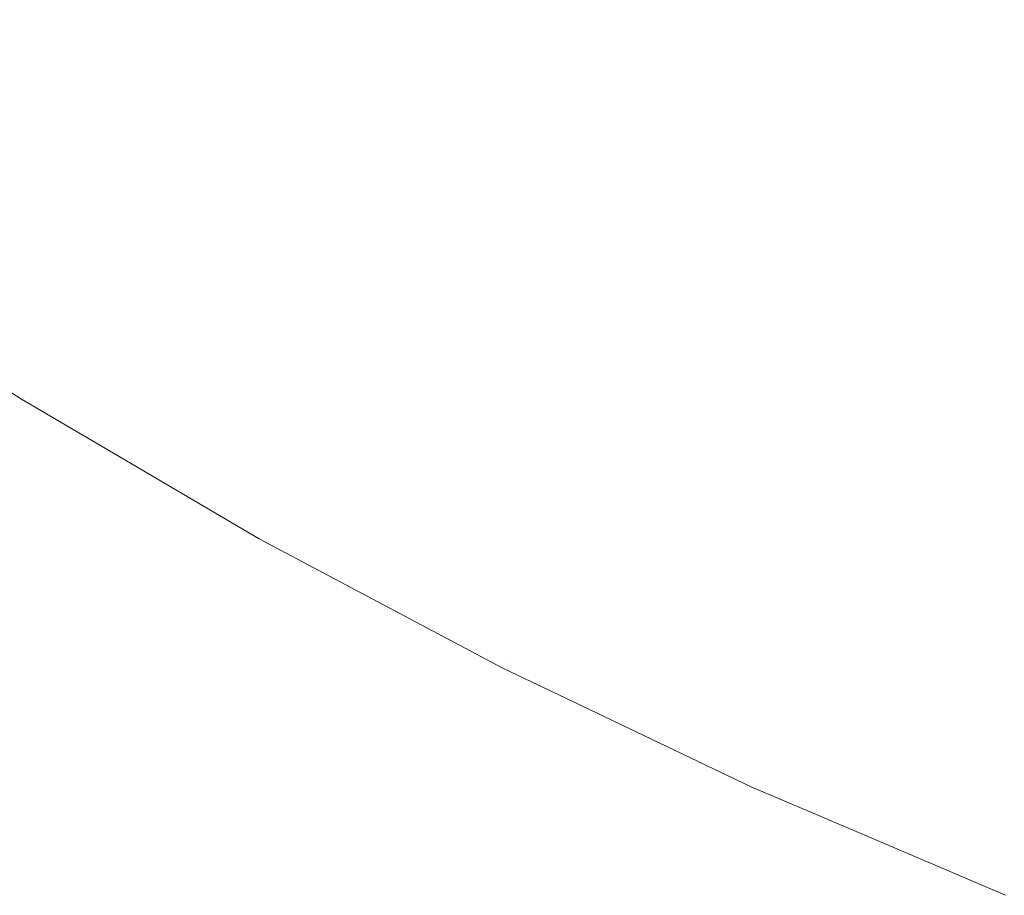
# Model space of a CAD drawing. Header units: centimetres. Extents: x -26 to 27.3, y 37.2 to 39.
# Tile 3 of 256: x -25.9122 to -25.897, y 37.2073 to 37.2208. Entities that reach past the tile are written whole.
import ezdxf

# ---------------------------------------------------------------- set-up
doc = ezdxf.new("R2010")
doc.units = ezdxf.units.CM
doc.header["$LTSCALE"] = 2.54
doc.layers.add('Lucido design-1', color=7, linetype='Continuous')

# ---------------------------------------------------------------- blocks, each defined once
blk = doc.blocks.new('Gruppo-6-1')
at = {"color": 7, "linetype": 'Continuous', "lineweight": 9}
for points, invisible_edges in [([(-25.907909, 37.221871, -349.343202), (-25.911186, 37.223986, -349.343202), (-25.912065, 37.222686, -349.347077), (-25.908731, 37.220535, -349.347077)], 15), ([(-25.907909, 37.221871, -373.309965), (-25.911186, 37.223986, -373.309965), (-25.912065, 37.222686, -373.31384), (-25.908731, 37.220535, -373.31384)], 15), ([(-25.904362, 37.220223, -350.02299), (-25.907713, 37.222189, -350.02299), (-25.906804, 37.223665, -350.026716), (-25.903517, 37.221737, -350.026716)], 15), ([(-25.904362, 37.220223, -373.989753), (-25.907713, 37.222189, -373.989753), (-25.906804, 37.223665, -373.993479), (-25.903517, 37.221737, -373.993479)], 15), ([(-25.9037, 37.221408, -349.339392), (-25.907001, 37.223345, -349.339392), (-25.907909, 37.221871, -349.343202), (-25.904545, 37.219897, -349.343202)], 15), ([(-25.9037, 37.221408, -373.306155), (-25.907001, 37.223345, -373.306155), (-25.907909, 37.221871, -373.309965), (-25.904545, 37.219897, -373.309965)], 15), ([(-25.900151, 37.219949, -350.026716), (-25.903517, 37.221737, -350.026716), (-25.902598, 37.223381, -350.030363), (-25.899303, 37.221631, -350.030363)], 15), ([(-25.900151, 37.219949, -373.993479), (-25.903517, 37.221737, -373.993479), (-25.902598, 37.223381, -373.997126), (-25.899303, 37.221631, -373.997126)], 15), ([(-25.895937, 37.220022, -350.030363), (-25.899303, 37.221631, -350.030363), (-25.898389, 37.223443, -350.033928), (-25.8951, 37.221872, -350.033928)], 15), ([(-25.895937, 37.220022, -373.997126), (-25.899303, 37.221631, -373.997126), (-25.898389, 37.223443, -374.000691), (-25.8951, 37.221872, -374.000691)], 15), ([(-25.899469, 37.221302, -349.335655), (-25.902778, 37.223059, -349.335655), (-25.9037, 37.221408, -349.339392), (-25.90032, 37.219613, -349.339392)], 15), ([(-25.899469, 37.221302, -373.302418), (-25.902778, 37.223059, -373.302418), (-25.9037, 37.221408, -373.306155), (-25.90032, 37.219613, -373.306155)], 15), ([(-25.895245, 37.221553, -349.331997), (-25.898547, 37.223131, -349.331997), (-25.899469, 37.221302, -349.335655), (-25.896088, 37.219687, -349.335655)], 15), ([(-25.895245, 37.221553, -373.29876), (-25.898547, 37.223131, -373.29876), (-25.899469, 37.221302, -373.302418), (-25.896088, 37.219687, -373.302418)], 15), ([(-25.909288, 37.21963, -350.015332), (-25.912659, 37.221806, -350.015332), (-25.911862, 37.222986, -350.019194), (-25.908542, 37.220843, -350.019194)], 15), ([(-25.909288, 37.21963, -373.982095), (-25.912659, 37.221806, -373.982095), (-25.911862, 37.222986, -373.985957), (-25.908542, 37.220843, -373.985957)], 15), ([(-25.908731, 37.220535, -349.347077), (-25.912065, 37.222686, -349.347077), (-25.912851, 37.221522, -349.35101), (-25.909468, 37.219338, -349.35101)], 15), ([(-25.908731, 37.220535, -373.31384), (-25.912065, 37.222686, -373.31384), (-25.912851, 37.221522, -373.317773), (-25.909468, 37.219338, -373.317773)], 15), ([(-25.905133, 37.218843, -350.019194), (-25.908542, 37.220843, -350.019194), (-25.907713, 37.222189, -350.02299), (-25.904362, 37.220223, -350.02299)], 15), ([(-25.905133, 37.218843, -373.985957), (-25.908542, 37.220843, -373.985957), (-25.907713, 37.222189, -373.989753), (-25.904362, 37.220223, -373.989753)], 15), ([(-25.904545, 37.219897, -349.343202), (-25.907909, 37.221871, -349.343202), (-25.908731, 37.220535, -349.347077), (-25.90531, 37.218527, -349.347077)], 15), ([(-25.904545, 37.219897, -373.309965), (-25.907909, 37.221871, -373.309965), (-25.908731, 37.220535, -373.31384), (-25.90531, 37.218527, -373.31384)], 15), ([(-25.909952, 37.218553, -350.011411), (-25.913368, 37.220758, -350.011411), (-25.912659, 37.221806, -350.015332), (-25.909288, 37.21963, -350.015332)], 15), ([(-25.909952, 37.218553, -373.978174), (-25.913368, 37.220758, -373.978174), (-25.912659, 37.221806, -373.982095), (-25.909288, 37.21963, -373.982095)], 15), ([(-25.900932, 37.218401, -350.02299), (-25.904362, 37.220223, -350.02299), (-25.903517, 37.221737, -350.026716), (-25.900151, 37.219949, -350.026716)], 15), ([(-25.900932, 37.218401, -373.989753), (-25.904362, 37.220223, -373.989753), (-25.903517, 37.221737, -373.993479), (-25.900151, 37.219949, -373.993479)], 15), ([(-25.909468, 37.219338, -349.35101), (-25.912851, 37.221522, -349.35101), (-25.913545, 37.220496, -349.354995), (-25.910117, 37.218284, -349.354995)], 15), ([(-25.909468, 37.219338, -373.317773), (-25.912851, 37.221522, -373.317773), (-25.913545, 37.220496, -373.321758), (-25.910117, 37.218284, -373.321758)], 15), ([(-25.896712, 37.218306, -350.026716), (-25.900151, 37.219949, -350.026716), (-25.899303, 37.221631, -350.030363), (-25.895937, 37.220022, -350.030363)], 15), ([(-25.896712, 37.218306, -373.993479), (-25.900151, 37.219949, -373.993479), (-25.899303, 37.221631, -373.997126), (-25.895937, 37.220022, -373.997126)], 15), ([(-25.90032, 37.219613, -349.339392), (-25.9037, 37.221408, -349.339392), (-25.904545, 37.219897, -349.343202), (-25.9011, 37.218067, -349.343202)], 15), ([(-25.90032, 37.219613, -373.306155), (-25.9037, 37.221408, -373.306155), (-25.904545, 37.219897, -373.309965), (-25.9011, 37.218067, -373.309965)], 15), ([(-25.896088, 37.219687, -349.335655), (-25.899469, 37.221302, -349.335655), (-25.90032, 37.219613, -349.339392), (-25.896867, 37.217963, -349.339392)], 15), ([(-25.896088, 37.219687, -373.302418), (-25.899469, 37.221302, -373.302418), (-25.90032, 37.219613, -373.306155), (-25.896867, 37.217963, -373.306155)], 15), ([(-25.91053, 37.217613, -350.007438), (-25.913986, 37.219843, -350.007438), (-25.913368, 37.220758, -350.011411), (-25.909952, 37.218553, -350.011411)], 15), ([(-25.91053, 37.217613, -373.974201), (-25.913986, 37.219843, -373.974201), (-25.913368, 37.220758, -373.978174), (-25.909952, 37.218553, -373.978174)], 15), ([(-25.905828, 37.2176, -350.015332), (-25.909288, 37.21963, -350.015332), (-25.908542, 37.220843, -350.019194), (-25.905133, 37.218843, -350.019194)], 15), ([(-25.905828, 37.2176, -373.982095), (-25.909288, 37.21963, -373.982095), (-25.908542, 37.220843, -373.985957), (-25.905133, 37.218843, -373.985957)], 15), ([(-25.910117, 37.218284, -349.354995), (-25.913545, 37.220496, -349.354995), (-25.914144, 37.21961, -349.359025), (-25.910678, 37.217373, -349.359025)], 15), ([(-25.910117, 37.218284, -373.321758), (-25.913545, 37.220496, -373.321758), (-25.914144, 37.21961, -373.325788), (-25.910678, 37.217373, -373.325788)], 15), ([(-25.90531, 37.218527, -349.347077), (-25.908731, 37.220535, -349.347077), (-25.909468, 37.219338, -349.35101), (-25.905995, 37.2173, -349.35101)], 15), ([(-25.90531, 37.218527, -373.31384), (-25.908731, 37.220535, -373.31384), (-25.909468, 37.219338, -373.317773), (-25.905995, 37.2173, -373.317773)], 15), ([(-25.901643, 37.216989, -350.019194), (-25.905133, 37.218843, -350.019194), (-25.904362, 37.220223, -350.02299), (-25.900932, 37.218401, -350.02299)], 15), ([(-25.901643, 37.216989, -373.985957), (-25.905133, 37.218843, -373.985957), (-25.904362, 37.220223, -373.989753), (-25.900932, 37.218401, -373.989753)], 15), ([(-25.911023, 37.216813, -350.00342), (-25.914512, 37.219065, -350.00342), (-25.913986, 37.219843, -350.007438), (-25.91053, 37.217613, -350.007438)], 15), ([(-25.911023, 37.216813, -373.970183), (-25.914512, 37.219065, -373.970183), (-25.913986, 37.219843, -373.974201), (-25.91053, 37.217613, -373.974201)], 15), ([(-25.9011, 37.218067, -349.343202), (-25.904545, 37.219897, -349.343202), (-25.90531, 37.218527, -349.347077), (-25.901806, 37.216666, -349.347077)], 15), ([(-25.9011, 37.218067, -373.309965), (-25.904545, 37.219897, -373.309965), (-25.90531, 37.218527, -373.31384), (-25.901806, 37.216666, -373.31384)], 15), ([(-25.897427, 37.216726, -350.02299), (-25.900932, 37.218401, -350.02299), (-25.900151, 37.219949, -350.026716), (-25.896712, 37.218306, -350.026716)], 15), ([(-25.897427, 37.216726, -373.989753), (-25.900932, 37.218401, -373.989753), (-25.900151, 37.219949, -373.993479), (-25.896712, 37.218306, -373.993479)], 15), ([(-25.910678, 37.217373, -349.359025), (-25.914144, 37.21961, -349.359025), (-25.914648, 37.218864, -349.363092), (-25.91115, 37.216606, -349.363092)], 15), ([(-25.910678, 37.217373, -373.325788), (-25.914144, 37.21961, -373.325788), (-25.914648, 37.218864, -373.329855), (-25.91115, 37.216606, -373.329855)], 15), ([(-25.906445, 37.216495, -350.011411), (-25.909952, 37.218553, -350.011411), (-25.909288, 37.21963, -350.015332), (-25.905828, 37.2176, -350.015332)], 15), ([(-25.906445, 37.216495, -373.978174), (-25.909952, 37.218553, -373.978174), (-25.909288, 37.21963, -373.982095), (-25.905828, 37.2176, -373.982095)], 15), ([(-25.896867, 37.217963, -349.339392), (-25.90032, 37.219613, -349.339392), (-25.9011, 37.218067, -349.343202), (-25.89758, 37.216385, -349.343202)], 15), ([(-25.896867, 37.217963, -373.306155), (-25.90032, 37.219613, -373.306155), (-25.9011, 37.218067, -373.309965), (-25.89758, 37.216385, -373.309965)], 15), ([(-25.905995, 37.2173, -349.35101), (-25.909468, 37.219338, -349.35101), (-25.910117, 37.218284, -349.354995), (-25.906599, 37.21622, -349.354995)], 15), ([(-25.905995, 37.2173, -373.317773), (-25.909468, 37.219338, -373.317773), (-25.910117, 37.218284, -373.321758), (-25.906599, 37.21622, -373.321758)], 15), ([(-25.911429, 37.216154, -349.999363), (-25.914945, 37.218424, -349.999363), (-25.914512, 37.219065, -350.00342), (-25.911023, 37.216813, -350.00342)], 15), ([(-25.911429, 37.216154, -373.966126), (-25.914945, 37.218424, -373.966126), (-25.914512, 37.219065, -373.970183), (-25.911023, 37.216813, -373.970183)], 15), ([(-25.91115, 37.216606, -349.363092), (-25.914648, 37.218864, -349.363092), (-25.915056, 37.218259, -349.367189), (-25.911533, 37.215985, -349.367189)], 15), ([(-25.91115, 37.216606, -373.329855), (-25.914648, 37.218864, -373.329855), (-25.915056, 37.218259, -373.333952), (-25.911533, 37.215985, -373.333952)], 15), ([(-25.902284, 37.215718, -350.015332), (-25.905828, 37.2176, -350.015332), (-25.905133, 37.218843, -350.019194), (-25.901643, 37.216989, -350.019194)], 15), ([(-25.902284, 37.215718, -373.982095), (-25.905828, 37.2176, -373.982095), (-25.905133, 37.218843, -373.985957), (-25.901643, 37.216989, -373.985957)], 15), ([(-25.906983, 37.215532, -350.007438), (-25.91053, 37.217613, -350.007438), (-25.909952, 37.218553, -350.011411), (-25.906445, 37.216495, -350.011411)], 15), ([(-25.906983, 37.215532, -373.974201), (-25.91053, 37.217613, -373.974201), (-25.909952, 37.218553, -373.978174), (-25.906445, 37.216495, -373.978174)], 15), ([(-25.901806, 37.216666, -349.347077), (-25.90531, 37.218527, -349.347077), (-25.905995, 37.2173, -349.35101), (-25.902439, 37.215412, -349.35101)], 15), ([(-25.901806, 37.216666, -373.31384), (-25.90531, 37.218527, -373.31384), (-25.905995, 37.2173, -373.317773), (-25.902439, 37.215412, -373.317773)], 15), ([(-25.911746, 37.215638, -349.995273), (-25.915284, 37.217922, -349.995273), (-25.914945, 37.218424, -349.999363), (-25.911429, 37.216154, -349.999363)], 15), ([(-25.911746, 37.215638, -373.962036), (-25.915284, 37.217922, -373.962036), (-25.914945, 37.218424, -373.966126), (-25.911429, 37.216154, -373.966126)], 15), ([(-25.898078, 37.215286, -350.019194), (-25.901643, 37.216989, -350.019194), (-25.900932, 37.218401, -350.02299), (-25.897427, 37.216726, -350.02299)], 15), ([(-25.898078, 37.215286, -373.985957), (-25.901643, 37.216989, -373.985957), (-25.900932, 37.218401, -373.989753), (-25.897427, 37.216726, -373.989753)], 15), ([(-25.911533, 37.215985, -349.367189), (-25.915056, 37.218259, -349.367189), (-25.915369, 37.217797, -349.37131), (-25.911825, 37.21551, -349.37131)], 15), ([(-25.911533, 37.215985, -373.333952), (-25.915056, 37.218259, -373.333952), (-25.915369, 37.217797, -373.338073), (-25.911825, 37.21551, -373.338073)], 15), ([(-25.906599, 37.21622, -349.354995), (-25.910117, 37.218284, -349.354995), (-25.910678, 37.217373, -349.359025), (-25.907121, 37.215286, -349.359025)], 15), ([(-25.906599, 37.21622, -373.321758), (-25.910117, 37.218284, -373.321758), (-25.910678, 37.217373, -373.325788), (-25.907121, 37.215286, -373.325788)], 15), ([(-25.893854, 37.215201, -350.02299), (-25.897427, 37.216726, -350.02299), (-25.896712, 37.218306, -350.026716), (-25.893207, 37.21681, -350.026716)], 15), ([(-25.893854, 37.215201, -373.989753), (-25.897427, 37.216726, -373.989753), (-25.896712, 37.218306, -373.993479), (-25.893207, 37.21681, -373.993479)], 15), ([(-25.89758, 37.216385, -349.343202), (-25.9011, 37.218067, -349.343202), (-25.901806, 37.216666, -349.347077), (-25.898227, 37.214956, -349.347077)], 15), ([(-25.89758, 37.216385, -373.309965), (-25.9011, 37.218067, -373.309965), (-25.901806, 37.216666, -373.31384), (-25.898227, 37.214956, -373.31384)], 15), ([(-25.911975, 37.215267, -349.991159), (-25.915529, 37.21756, -349.991159), (-25.915284, 37.217922, -349.995273), (-25.911746, 37.215638, -349.995273)], 15), ([(-25.911975, 37.215267, -373.957922), (-25.915529, 37.21756, -373.957922), (-25.915284, 37.217922, -373.962036), (-25.911746, 37.215638, -373.962036)], 15), ([(-25.893347, 37.216461, -349.339392), (-25.896867, 37.217963, -349.339392), (-25.89758, 37.216385, -349.343202), (-25.893993, 37.214855, -349.343202)], 15), ([(-25.893347, 37.216461, -373.306155), (-25.896867, 37.217963, -373.306155), (-25.89758, 37.216385, -373.309965), (-25.893993, 37.214855, -373.309965)], 15), ([(-25.911825, 37.21551, -349.37131), (-25.915369, 37.217797, -349.37131), (-25.915585, 37.217477, -349.375446), (-25.912028, 37.215181, -349.375446)], 15), ([(-25.911825, 37.21551, -373.338073), (-25.915369, 37.217797, -373.338073), (-25.915585, 37.217477, -373.342209), (-25.912028, 37.215181, -373.342209)], 15), ([(-25.907441, 37.214711, -350.00342), (-25.911023, 37.216813, -350.00342), (-25.91053, 37.217613, -350.007438), (-25.906983, 37.215532, -350.007438)], 15), ([(-25.907441, 37.214711, -373.970183), (-25.911023, 37.216813, -373.970183), (-25.91053, 37.217613, -373.974201), (-25.906983, 37.215532, -373.974201)], 15), ([(-25.902854, 37.214588, -350.011411), (-25.906445, 37.216495, -350.011411), (-25.905828, 37.2176, -350.015332), (-25.902284, 37.215718, -350.015332)], 15), ([(-25.902854, 37.214588, -373.978174), (-25.906445, 37.216495, -373.978174), (-25.905828, 37.2176, -373.982095), (-25.902284, 37.215718, -373.982095)], 15), ([(-25.912028, 37.215181, -349.375446), (-25.915585, 37.217477, -349.375446), (-25.915705, 37.2173, -349.379592), (-25.91214, 37.214999, -349.379592)], 15), ([(-25.912028, 37.215181, -373.342209), (-25.915585, 37.217477, -373.342209), (-25.915705, 37.2173, -373.346355), (-25.91214, 37.214999, -373.346355)], 15), ([(-25.912115, 37.21504, -349.987027), (-25.915678, 37.21734, -349.987027), (-25.915529, 37.21756, -349.991159), (-25.911975, 37.215267, -349.991159)], 15), ([(-25.912115, 37.21504, -373.95379), (-25.915678, 37.21734, -373.95379), (-25.915529, 37.21756, -373.957922), (-25.911975, 37.215267, -373.957922)], 15), ([(-25.914458, 37.21644, -349.382667), (-25.912164, 37.214959, -349.382667), (-25.91214, 37.214999, -349.379592), (-25.915705, 37.2173, -349.379592)], 14), ([(-25.914458, 37.21644, -373.34943), (-25.912164, 37.214959, -373.34943), (-25.91214, 37.214999, -373.346355), (-25.915705, 37.2173, -373.346355)], 14), ([(-25.915678, 37.21734, -349.987027), (-25.912115, 37.21504, -349.987027), (-25.912164, 37.214959, -349.982667), (-25.914458, 37.21644, -349.982667)], 11), ([(-25.915678, 37.21734, -373.95379), (-25.912115, 37.21504, -373.95379), (-25.912164, 37.214959, -373.94943), (-25.914458, 37.21644, -373.94943)], 11), ([(-25.907121, 37.215286, -349.359025), (-25.910678, 37.217373, -349.359025), (-25.91115, 37.216606, -349.363092), (-25.90756, 37.2145, -349.363092)], 15), ([(-25.907121, 37.215286, -373.325788), (-25.910678, 37.217373, -373.325788), (-25.91115, 37.216606, -373.329855), (-25.90756, 37.2145, -373.329855)], 15), ([(-25.902439, 37.215412, -349.35101), (-25.905995, 37.2173, -349.35101), (-25.906599, 37.21622, -349.354995), (-25.902996, 37.214306, -349.354995)], 15), ([(-25.902439, 37.215412, -373.317773), (-25.905995, 37.2173, -373.317773), (-25.906599, 37.21622, -373.321758), (-25.902996, 37.214306, -373.321758)], 15), ([(-25.898664, 37.213988, -350.015332), (-25.902284, 37.215718, -350.015332), (-25.901643, 37.216989, -350.019194), (-25.898078, 37.215286, -350.019194)], 15), ([(-25.898664, 37.213988, -373.982095), (-25.902284, 37.215718, -373.982095), (-25.901643, 37.216989, -373.985957), (-25.898078, 37.215286, -373.985957)], 15), ([(-25.907819, 37.214036, -349.999363), (-25.911429, 37.216154, -349.999363), (-25.911023, 37.216813, -350.00342), (-25.907441, 37.214711, -350.00342)], 15), ([(-25.907819, 37.214036, -373.966126), (-25.911429, 37.216154, -373.966126), (-25.911023, 37.216813, -373.970183), (-25.907441, 37.214711, -373.970183)], 15), ([(-25.898227, 37.214956, -349.347077), (-25.901806, 37.216666, -349.347077), (-25.902439, 37.215412, -349.35101), (-25.898805, 37.213676, -349.35101)], 15), ([(-25.898227, 37.214956, -373.31384), (-25.901806, 37.216666, -373.31384), (-25.902439, 37.215412, -373.317773), (-25.898805, 37.213676, -373.317773)], 15), ([(-25.894443, 37.213735, -350.019194), (-25.898078, 37.215286, -350.019194), (-25.897427, 37.216726, -350.02299), (-25.893854, 37.215201, -350.02299)], 15), ([(-25.894443, 37.213735, -373.985957), (-25.898078, 37.215286, -373.985957), (-25.897427, 37.216726, -373.989753), (-25.893854, 37.215201, -373.989753)], 15), ([(-25.90756, 37.2145, -349.363092), (-25.91115, 37.216606, -349.363092), (-25.911533, 37.215985, -349.367189), (-25.907916, 37.213863, -349.367189)], 15), ([(-25.90756, 37.2145, -373.329855), (-25.91115, 37.216606, -373.329855), (-25.911533, 37.215985, -373.333952), (-25.907916, 37.213863, -373.333952)], 15), ([(-25.912164, 37.214959, -349.382667), (-25.914458, 37.21644, -349.382667), (-25.914458, 37.21644, -349.982667), (-25.912164, 37.214959, -349.982667)], 10), ([(-25.912164, 37.214959, -373.34943), (-25.914458, 37.21644, -373.34943), (-25.914458, 37.21644, -373.94943), (-25.912164, 37.214959, -373.94943)], 10), ([(-25.903351, 37.213602, -350.007438), (-25.906983, 37.215532, -350.007438), (-25.906445, 37.216495, -350.011411), (-25.902854, 37.214588, -350.011411)], 15), ([(-25.903351, 37.213602, -373.974201), (-25.906983, 37.215532, -373.974201), (-25.906445, 37.216495, -373.978174), (-25.902854, 37.214588, -373.978174)], 15), ([(-25.893993, 37.214855, -349.343202), (-25.89758, 37.216385, -349.343202), (-25.898227, 37.214956, -349.347077), (-25.894578, 37.213399, -349.347077)], 15), ([(-25.893993, 37.214855, -373.309965), (-25.89758, 37.216385, -373.309965), (-25.898227, 37.214956, -373.31384), (-25.894578, 37.213399, -373.31384)], 15), ([(-25.902996, 37.214306, -349.354995), (-25.906599, 37.21622, -349.354995), (-25.907121, 37.215286, -349.359025), (-25.903478, 37.213351, -349.359025)], 15), ([(-25.902996, 37.214306, -373.321758), (-25.906599, 37.21622, -373.321758), (-25.907121, 37.215286, -373.325788), (-25.903478, 37.213351, -373.325788)], 15), ([(-25.908114, 37.213507, -349.995273), (-25.911746, 37.215638, -349.995273), (-25.911429, 37.216154, -349.999363), (-25.907819, 37.214036, -349.999363)], 15), ([(-25.908114, 37.213507, -373.962036), (-25.911746, 37.215638, -373.962036), (-25.911429, 37.216154, -373.966126), (-25.907819, 37.214036, -373.966126)], 15), ([(-25.907916, 37.213863, -349.367189), (-25.911533, 37.215985, -349.367189), (-25.911825, 37.21551, -349.37131), (-25.908188, 37.213375, -349.37131)], 15), ([(-25.907916, 37.213863, -373.333952), (-25.911533, 37.215985, -373.333952), (-25.911825, 37.21551, -373.338073), (-25.908188, 37.213375, -373.338073)], 15), ([(-25.908327, 37.213126, -349.991159), (-25.911975, 37.215267, -349.991159), (-25.911746, 37.215638, -349.995273), (-25.908114, 37.213507, -349.995273)], 15), ([(-25.908327, 37.213126, -373.957922), (-25.911975, 37.215267, -373.957922), (-25.911746, 37.215638, -373.962036), (-25.908114, 37.213507, -373.962036)], 15), ([(-25.899185, 37.212835, -350.011411), (-25.902854, 37.214588, -350.011411), (-25.902284, 37.215718, -350.015332), (-25.898664, 37.213988, -350.015332)], 15), ([(-25.899185, 37.212835, -373.978174), (-25.902854, 37.214588, -373.978174), (-25.902284, 37.215718, -373.982095), (-25.898664, 37.213988, -373.982095)], 15), ([(-25.908188, 37.213375, -349.37131), (-25.911825, 37.21551, -349.37131), (-25.912028, 37.215181, -349.375446), (-25.908376, 37.213038, -349.375446)], 15), ([(-25.908188, 37.213375, -373.338073), (-25.911825, 37.21551, -373.338073), (-25.912028, 37.215181, -373.342209), (-25.908376, 37.213038, -373.342209)], 15), ([(-25.903774, 37.212763, -350.00342), (-25.907441, 37.214711, -350.00342), (-25.906983, 37.215532, -350.007438), (-25.903351, 37.213602, -350.007438)], 15), ([(-25.903774, 37.212763, -373.970183), (-25.907441, 37.214711, -373.970183), (-25.906983, 37.215532, -373.974201), (-25.903351, 37.213602, -373.974201)], 15), ([(-25.898805, 37.213676, -349.35101), (-25.902439, 37.215412, -349.35101), (-25.902996, 37.214306, -349.354995), (-25.899315, 37.212547, -349.354995)], 15), ([(-25.898805, 37.213676, -373.317773), (-25.902439, 37.215412, -373.317773), (-25.902996, 37.214306, -373.321758), (-25.899315, 37.212547, -373.321758)], 15), ([(-25.908376, 37.213038, -349.375446), (-25.912028, 37.215181, -349.375446), (-25.91214, 37.214999, -349.379592), (-25.90848, 37.212852, -349.379592)], 15), ([(-25.908376, 37.213038, -373.342209), (-25.912028, 37.215181, -373.342209), (-25.91214, 37.214999, -373.346355), (-25.90848, 37.212852, -373.346355)], 15), ([(-25.908457, 37.212894, -349.987027), (-25.912115, 37.21504, -349.987027), (-25.911975, 37.215267, -349.991159), (-25.908327, 37.213126, -349.991159)], 15), ([(-25.908457, 37.212894, -373.95379), (-25.912115, 37.21504, -373.95379), (-25.911975, 37.215267, -373.957922), (-25.908327, 37.213126, -373.957922)], 15), ([(-25.903478, 37.213351, -349.359025), (-25.907121, 37.215286, -349.359025), (-25.90756, 37.2145, -349.363092), (-25.903883, 37.212547, -349.363092)], 15), ([(-25.903478, 37.213351, -373.325788), (-25.907121, 37.215286, -373.325788), (-25.90756, 37.2145, -373.329855), (-25.903883, 37.212547, -373.329855)], 15), ([(-25.894974, 37.212413, -350.015332), (-25.898664, 37.213988, -350.015332), (-25.898078, 37.215286, -350.019194), (-25.894443, 37.213735, -350.019194)], 15), ([(-25.894974, 37.212413, -373.982095), (-25.898664, 37.213988, -373.982095), (-25.898078, 37.215286, -373.985957), (-25.894443, 37.213735, -373.985957)], 15), ([(-25.910985, 37.214267, -349.982667), (-25.912164, 37.214959, -349.982667), (-25.912115, 37.21504, -349.987027)], 10), ([(-25.910985, 37.214267, -373.94943), (-25.912164, 37.214959, -373.94943), (-25.912115, 37.21504, -373.95379)], 10), ([(-25.91214, 37.214999, -349.379592), (-25.912164, 37.214959, -349.382667), (-25.910985, 37.214267, -349.382667)], 9), ([(-25.91214, 37.214999, -373.346355), (-25.912164, 37.214959, -373.34943), (-25.910985, 37.214267, -373.34943)], 9), ([(-25.910985, 37.214267, -349.382667), (-25.908503, 37.212811, -349.382667), (-25.90848, 37.212852, -349.379592), (-25.91214, 37.214999, -349.379592)], 14), ([(-25.910985, 37.214267, -373.34943), (-25.908503, 37.212811, -373.34943), (-25.90848, 37.212852, -373.346355), (-25.91214, 37.214999, -373.346355)], 14), ([(-25.912115, 37.21504, -349.987027), (-25.908457, 37.212894, -349.987027), (-25.908503, 37.212811, -349.982667), (-25.910985, 37.214267, -349.982667)], 11), ([(-25.912115, 37.21504, -373.95379), (-25.908457, 37.212894, -373.95379), (-25.908503, 37.212811, -373.94943), (-25.910985, 37.214267, -373.94943)], 11), ([(-25.912164, 37.214959, -349.982667), (-25.910985, 37.214267, -349.982667), (-25.910985, 37.214267, -349.382667), (-25.912164, 37.214959, -349.382667)], 10), ([(-25.912164, 37.214959, -373.94943), (-25.910985, 37.214267, -373.94943), (-25.910985, 37.214267, -373.34943), (-25.912164, 37.214959, -373.34943)], 10), ([(-25.894578, 37.213399, -349.347077), (-25.898227, 37.214956, -349.347077), (-25.898805, 37.213676, -349.35101), (-25.895102, 37.212095, -349.35101)], 15), ([(-25.894578, 37.213399, -373.31384), (-25.898227, 37.214956, -373.31384), (-25.898805, 37.213676, -373.317773), (-25.895102, 37.212095, -373.317773)], 15), ([(-25.904122, 37.212073, -349.999363), (-25.907819, 37.214036, -349.999363), (-25.907441, 37.214711, -350.00342), (-25.903774, 37.212763, -350.00342)], 15), ([(-25.904122, 37.212073, -373.966126), (-25.907819, 37.214036, -373.966126), (-25.907441, 37.214711, -373.970183), (-25.903774, 37.212763, -373.970183)], 15), ([(-25.89964, 37.211829, -350.007438), (-25.903351, 37.213602, -350.007438), (-25.902854, 37.214588, -350.011411), (-25.899185, 37.212835, -350.011411)], 15), ([(-25.89964, 37.211829, -373.974201), (-25.903351, 37.213602, -373.974201), (-25.902854, 37.214588, -373.978174), (-25.899185, 37.212835, -373.978174)], 15), ([(-25.903883, 37.212547, -349.363092), (-25.90756, 37.2145, -349.363092), (-25.907916, 37.213863, -349.367189), (-25.904212, 37.211895, -349.367189)], 15), ([(-25.903883, 37.212547, -373.329855), (-25.90756, 37.2145, -373.329855), (-25.907916, 37.213863, -373.333952), (-25.904212, 37.211895, -373.333952)], 15), ([(-25.908503, 37.212811, -349.382667), (-25.910985, 37.214267, -349.382667), (-25.910985, 37.214267, -349.982667), (-25.908503, 37.212811, -349.982667)], 10), ([(-25.908503, 37.212811, -373.34943), (-25.910985, 37.214267, -373.34943), (-25.910985, 37.214267, -373.94943), (-25.908503, 37.212811, -373.94943)], 10), ([(-25.899315, 37.212547, -349.354995), (-25.902996, 37.214306, -349.354995), (-25.903478, 37.213351, -349.359025), (-25.899756, 37.211572, -349.359025)], 15), ([(-25.899315, 37.212547, -373.321758), (-25.902996, 37.214306, -373.321758), (-25.903478, 37.213351, -373.325788), (-25.899756, 37.211572, -373.325788)], 15), ([(-25.904395, 37.211532, -349.995273), (-25.908114, 37.213507, -349.995273), (-25.907819, 37.214036, -349.999363), (-25.904122, 37.212073, -349.999363)], 15), ([(-25.904395, 37.211532, -373.962036), (-25.908114, 37.213507, -373.962036), (-25.907819, 37.214036, -373.966126), (-25.904122, 37.212073, -373.966126)], 15), ([(-25.895446, 37.211239, -350.011411), (-25.899185, 37.212835, -350.011411), (-25.898664, 37.213988, -350.015332), (-25.894974, 37.212413, -350.015332)], 15), ([(-25.895446, 37.211239, -373.978174), (-25.899185, 37.212835, -373.978174), (-25.898664, 37.213988, -373.982095), (-25.894974, 37.212413, -373.982095)], 15), ([(-25.904212, 37.211895, -349.367189), (-25.907916, 37.213863, -349.367189), (-25.908188, 37.213375, -349.37131), (-25.904463, 37.211397, -349.37131)], 15), ([(-25.904212, 37.211895, -373.333952), (-25.907916, 37.213863, -373.333952), (-25.908188, 37.213375, -373.338073), (-25.904463, 37.211397, -373.338073)], 15), ([(-25.895102, 37.212095, -349.35101), (-25.898805, 37.213676, -349.35101), (-25.899315, 37.212547, -349.354995), (-25.895563, 37.210946, -349.354995)], 15), ([(-25.895102, 37.212095, -373.317773), (-25.898805, 37.213676, -373.317773), (-25.899315, 37.212547, -373.321758), (-25.895563, 37.210946, -373.321758)], 15), ([(-25.904591, 37.211142, -349.991159), (-25.908327, 37.213126, -349.991159), (-25.908114, 37.213507, -349.995273), (-25.904395, 37.211532, -349.995273)], 15), ([(-25.904591, 37.211142, -373.957922), (-25.908327, 37.213126, -373.957922), (-25.908114, 37.213507, -373.962036), (-25.904395, 37.211532, -373.962036)], 15), ([(-25.900027, 37.210973, -350.00342), (-25.903774, 37.212763, -350.00342), (-25.903351, 37.213602, -350.007438), (-25.89964, 37.211829, -350.007438)], 15), ([(-25.900027, 37.210973, -373.970183), (-25.903774, 37.212763, -373.970183), (-25.903351, 37.213602, -373.974201), (-25.89964, 37.211829, -373.974201)], 15), ([(-25.904463, 37.211397, -349.37131), (-25.908188, 37.213375, -349.37131), (-25.908376, 37.213038, -349.375446), (-25.904637, 37.211052, -349.375446)], 15), ([(-25.904463, 37.211397, -373.338073), (-25.908188, 37.213375, -373.338073), (-25.908376, 37.213038, -373.342209), (-25.904637, 37.211052, -373.342209)], 15), ([(-25.899756, 37.211572, -349.359025), (-25.903478, 37.213351, -349.359025), (-25.903883, 37.212547, -349.363092), (-25.900127, 37.210752, -349.363092)], 15), ([(-25.899756, 37.211572, -373.325788), (-25.903478, 37.213351, -373.325788), (-25.903883, 37.212547, -373.329855), (-25.900127, 37.210752, -373.329855)], 15), ([(-25.904637, 37.211052, -349.375446), (-25.908376, 37.213038, -349.375446), (-25.90848, 37.212852, -349.379592), (-25.904733, 37.210862, -349.379592)], 15), ([(-25.904637, 37.211052, -373.342209), (-25.908376, 37.213038, -373.342209), (-25.90848, 37.212852, -373.346355), (-25.904733, 37.210862, -373.346355)], 15), ([(-25.904711, 37.210904, -349.987027), (-25.908457, 37.212894, -349.987027), (-25.908327, 37.213126, -349.991159), (-25.904591, 37.211142, -349.991159)], 15), ([(-25.904711, 37.210904, -373.95379), (-25.908457, 37.212894, -373.95379), (-25.908327, 37.213126, -373.957922), (-25.904591, 37.211142, -373.957922)], 15), ([(-25.907422, 37.212236, -349.982667), (-25.908503, 37.212811, -349.982667), (-25.908457, 37.212894, -349.987027)], 10), ([(-25.907422, 37.212236, -373.94943), (-25.908503, 37.212811, -373.94943), (-25.908457, 37.212894, -373.95379)], 10), ([(-25.908457, 37.212894, -349.987027), (-25.904711, 37.210904, -349.987027), (-25.904754, 37.210819, -349.982667), (-25.907422, 37.212236, -349.982667)], 11), ([(-25.908457, 37.212894, -373.95379), (-25.904711, 37.210904, -373.95379), (-25.904754, 37.210819, -373.94943), (-25.907422, 37.212236, -373.94943)], 11), ([(-25.90848, 37.212852, -349.379592), (-25.908503, 37.212811, -349.382667), (-25.907422, 37.212236, -349.382667)], 9), ([(-25.90848, 37.212852, -373.346355), (-25.908503, 37.212811, -373.34943), (-25.907422, 37.212236, -373.34943)], 9), ([(-25.908503, 37.212811, -349.982667), (-25.907422, 37.212236, -349.982667), (-25.907422, 37.212236, -349.382667), (-25.908503, 37.212811, -349.382667)], 10), ([(-25.908503, 37.212811, -373.94943), (-25.907422, 37.212236, -373.94943), (-25.907422, 37.212236, -373.34943), (-25.908503, 37.212811, -373.34943)], 10), ([(-25.907422, 37.212236, -349.382667), (-25.904754, 37.210819, -349.382667), (-25.904733, 37.210862, -349.379592), (-25.90848, 37.212852, -349.379592)], 14), ([(-25.907422, 37.212236, -373.34943), (-25.904754, 37.210819, -373.34943), (-25.904733, 37.210862, -373.346355), (-25.90848, 37.212852, -373.346355)], 14), ([(-25.900346, 37.210268, -349.999363), (-25.904122, 37.212073, -349.999363), (-25.903774, 37.212763, -350.00342), (-25.900027, 37.210973, -350.00342)], 15), ([(-25.900346, 37.210268, -373.966126), (-25.904122, 37.212073, -373.966126), (-25.903774, 37.212763, -373.970183), (-25.900027, 37.210973, -373.970183)], 15), ([(-25.895857, 37.210215, -350.007438), (-25.89964, 37.211829, -350.007438), (-25.899185, 37.212835, -350.011411), (-25.895446, 37.211239, -350.011411)], 15), ([(-25.895857, 37.210215, -373.974201), (-25.89964, 37.211829, -373.974201), (-25.899185, 37.212835, -373.978174), (-25.895446, 37.211239, -373.978174)], 15), ([(-25.900127, 37.210752, -349.363092), (-25.903883, 37.212547, -349.363092), (-25.904212, 37.211895, -349.367189), (-25.900427, 37.210087, -349.367189)], 15), ([(-25.900127, 37.210752, -373.329855), (-25.903883, 37.212547, -373.329855), (-25.904212, 37.211895, -373.333952), (-25.900427, 37.210087, -373.333952)], 15), ([(-25.895563, 37.210946, -349.354995), (-25.899315, 37.212547, -349.354995), (-25.899756, 37.211572, -349.359025), (-25.895962, 37.209954, -349.359025)], 15), ([(-25.895563, 37.210946, -373.321758), (-25.899315, 37.212547, -373.321758), (-25.899756, 37.211572, -373.325788), (-25.895962, 37.209954, -373.325788)], 15), ([(-25.904754, 37.210819, -349.382667), (-25.907422, 37.212236, -349.382667), (-25.907422, 37.212236, -349.982667), (-25.904754, 37.210819, -349.982667)], 10), ([(-25.904754, 37.210819, -373.34943), (-25.907422, 37.212236, -373.34943), (-25.907422, 37.212236, -373.94943), (-25.904754, 37.210819, -373.94943)], 10), ([(-25.900595, 37.209716, -349.995273), (-25.904395, 37.211532, -349.995273), (-25.904122, 37.212073, -349.999363), (-25.900346, 37.210268, -349.999363)], 15), ([(-25.900595, 37.209716, -373.962036), (-25.904395, 37.211532, -373.962036), (-25.904122, 37.212073, -373.966126), (-25.900346, 37.210268, -373.966126)], 15), ([(-25.900427, 37.210087, -349.367189), (-25.904212, 37.211895, -349.367189), (-25.904463, 37.211397, -349.37131), (-25.900657, 37.209579, -349.37131)], 15), ([(-25.900427, 37.210087, -373.333952), (-25.904212, 37.211895, -373.333952), (-25.904463, 37.211397, -373.338073), (-25.900657, 37.209579, -373.338073)], 15), ([(-25.896208, 37.209343, -350.00342), (-25.900027, 37.210973, -350.00342), (-25.89964, 37.211829, -350.007438), (-25.895857, 37.210215, -350.007438)], 15), ([(-25.896208, 37.209343, -373.970183), (-25.900027, 37.210973, -373.970183), (-25.89964, 37.211829, -373.974201), (-25.895857, 37.210215, -373.974201)], 15), ([(-25.900775, 37.209318, -349.991159), (-25.904591, 37.211142, -349.991159), (-25.904395, 37.211532, -349.995273), (-25.900595, 37.209716, -349.995273)], 15), ([(-25.900775, 37.209318, -373.957922), (-25.904591, 37.211142, -373.957922), (-25.904395, 37.211532, -373.962036), (-25.900595, 37.209716, -373.962036)], 15), ([(-25.895962, 37.209954, -349.359025), (-25.899756, 37.211572, -349.359025), (-25.900127, 37.210752, -349.363092), (-25.896298, 37.209118, -349.363092)], 15), ([(-25.895962, 37.209954, -373.325788), (-25.899756, 37.211572, -373.325788), (-25.900127, 37.210752, -373.329855), (-25.896298, 37.209118, -373.329855)], 15), ([(-25.900657, 37.209579, -349.37131), (-25.904463, 37.211397, -349.37131), (-25.904637, 37.211052, -349.375446), (-25.900816, 37.209227, -349.375446)], 15), ([(-25.900657, 37.209579, -373.338073), (-25.904463, 37.211397, -373.338073), (-25.904637, 37.211052, -373.342209), (-25.900816, 37.209227, -373.342209)], 15), ([(-25.900816, 37.209227, -349.375446), (-25.904637, 37.211052, -349.375446), (-25.904733, 37.210862, -349.379592), (-25.900904, 37.209032, -349.379592)], 15), ([(-25.900816, 37.209227, -373.342209), (-25.904637, 37.211052, -373.342209), (-25.904733, 37.210862, -373.346355), (-25.900904, 37.209032, -373.346355)], 15), ([(-25.900885, 37.209076, -349.987027), (-25.904711, 37.210904, -349.987027), (-25.904591, 37.211142, -349.991159), (-25.900775, 37.209318, -349.991159)], 15), ([(-25.900885, 37.209076, -373.95379), (-25.904711, 37.210904, -373.95379), (-25.904591, 37.211142, -373.957922), (-25.900775, 37.209318, -373.957922)], 15), ([(-25.903775, 37.210352, -349.982667), (-25.904754, 37.210819, -349.982667), (-25.904711, 37.210904, -349.987027)], 10), ([(-25.903775, 37.210352, -373.94943), (-25.904754, 37.210819, -373.94943), (-25.904711, 37.210904, -373.95379)], 10), ([(-25.904711, 37.210904, -349.987027), (-25.900885, 37.209076, -349.987027), (-25.900924, 37.208989, -349.982667), (-25.903775, 37.210352, -349.982667)], 11), ([(-25.904711, 37.210904, -373.95379), (-25.900885, 37.209076, -373.95379), (-25.900924, 37.208989, -373.94943), (-25.903775, 37.210352, -373.94943)], 11), ([(-25.896496, 37.208626, -349.999363), (-25.900346, 37.210268, -349.999363), (-25.900027, 37.210973, -350.00342), (-25.896208, 37.209343, -350.00342)], 15), ([(-25.896496, 37.208626, -373.966126), (-25.900346, 37.210268, -373.966126), (-25.900027, 37.210973, -373.970183), (-25.896208, 37.209343, -373.970183)], 15), ([(-25.904733, 37.210862, -349.379592), (-25.904754, 37.210819, -349.382667), (-25.903775, 37.210352, -349.382667)], 9), ([(-25.904733, 37.210862, -373.346355), (-25.904754, 37.210819, -373.34943), (-25.903775, 37.210352, -373.34943)], 9), ([(-25.904754, 37.210819, -349.982667), (-25.903775, 37.210352, -349.982667), (-25.903775, 37.210352, -349.382667), (-25.904754, 37.210819, -349.382667)], 10), ([(-25.904754, 37.210819, -373.94943), (-25.903775, 37.210352, -373.94943), (-25.903775, 37.210352, -373.34943), (-25.904754, 37.210819, -373.34943)], 10), ([(-25.903775, 37.210352, -349.382667), (-25.900924, 37.208989, -349.382667), (-25.900904, 37.209032, -349.379592), (-25.904733, 37.210862, -349.379592)], 14), ([(-25.903775, 37.210352, -373.34943), (-25.900924, 37.208989, -373.34943), (-25.900904, 37.209032, -373.346355), (-25.904733, 37.210862, -373.346355)], 14), ([(-25.896298, 37.209118, -349.363092), (-25.900127, 37.210752, -349.363092), (-25.900427, 37.210087, -349.367189), (-25.89657, 37.208441, -349.367189)], 15), ([(-25.896298, 37.209118, -373.329855), (-25.900127, 37.210752, -373.329855), (-25.900427, 37.210087, -373.333952), (-25.89657, 37.208441, -373.333952)], 15), ([(-25.900924, 37.208989, -349.382667), (-25.903775, 37.210352, -349.382667), (-25.903775, 37.210352, -349.982667), (-25.900924, 37.208989, -349.982667)], 10), ([(-25.900924, 37.208989, -373.34943), (-25.903775, 37.210352, -373.34943), (-25.903775, 37.210352, -373.94943), (-25.900924, 37.208989, -373.94943)], 10), ([(-25.896722, 37.208063, -349.995273), (-25.900595, 37.209716, -349.995273), (-25.900346, 37.210268, -349.999363), (-25.896496, 37.208626, -349.999363)], 15), ([(-25.896722, 37.208063, -373.962036), (-25.900595, 37.209716, -373.962036), (-25.900346, 37.210268, -373.966126), (-25.896496, 37.208626, -373.966126)], 15), ([(-25.89657, 37.208441, -349.367189), (-25.900427, 37.210087, -349.367189), (-25.900657, 37.209579, -349.37131), (-25.896778, 37.207923, -349.37131)], 15), ([(-25.89657, 37.208441, -373.333952), (-25.900427, 37.210087, -373.333952), (-25.900657, 37.209579, -373.338073), (-25.896778, 37.207923, -373.338073)], 15), ([(-25.896885, 37.207658, -349.991159), (-25.900775, 37.209318, -349.991159), (-25.900595, 37.209716, -349.995273), (-25.896722, 37.208063, -349.995273)], 15), ([(-25.896885, 37.207658, -373.957922), (-25.900775, 37.209318, -373.957922), (-25.900595, 37.209716, -373.962036), (-25.896722, 37.208063, -373.962036)], 15), ([(-25.896778, 37.207923, -349.37131), (-25.900657, 37.209579, -349.37131), (-25.900816, 37.209227, -349.375446), (-25.896922, 37.207565, -349.375446)], 15), ([(-25.896778, 37.207923, -373.338073), (-25.900657, 37.209579, -373.338073), (-25.900816, 37.209227, -373.342209), (-25.896922, 37.207565, -373.342209)], 15), ([(-25.896984, 37.207411, -349.987027), (-25.900885, 37.209076, -349.987027), (-25.900775, 37.209318, -349.991159), (-25.896885, 37.207658, -349.991159)], 15), ([(-25.896984, 37.207411, -373.95379), (-25.900885, 37.209076, -373.95379), (-25.900775, 37.209318, -373.957922), (-25.896885, 37.207658, -373.957922)], 15), ([(-25.896922, 37.207565, -349.375446), (-25.900816, 37.209227, -349.375446), (-25.900904, 37.209032, -349.379592), (-25.897002, 37.207367, -349.379592)], 15), ([(-25.896922, 37.207565, -373.342209), (-25.900816, 37.209227, -373.342209), (-25.900904, 37.209032, -373.346355), (-25.897002, 37.207367, -373.346355)], 15), ([(-25.900051, 37.208617, -349.982667), (-25.900924, 37.208989, -349.982667), (-25.900885, 37.209076, -349.987027)], 10), ([(-25.900051, 37.208617, -373.94943), (-25.900924, 37.208989, -373.94943), (-25.900885, 37.209076, -373.95379)], 10), ([(-25.900904, 37.209032, -349.379592), (-25.900924, 37.208989, -349.382667), (-25.900051, 37.208617, -349.382667)], 9), ([(-25.900904, 37.209032, -373.346355), (-25.900924, 37.208989, -373.34943), (-25.900051, 37.208617, -373.34943)], 9), ([(-25.900924, 37.208989, -349.982667), (-25.900051, 37.208617, -349.982667), (-25.900051, 37.208617, -349.382667), (-25.900924, 37.208989, -349.382667)], 10), ([(-25.900924, 37.208989, -373.94943), (-25.900051, 37.208617, -373.94943), (-25.900051, 37.208617, -373.34943), (-25.900924, 37.208989, -373.34943)], 10), ([(-25.900051, 37.208617, -349.382667), (-25.897019, 37.207323, -349.382667), (-25.897002, 37.207367, -349.379592), (-25.900904, 37.209032, -349.379592)], 14), ([(-25.900051, 37.208617, -373.34943), (-25.897019, 37.207323, -373.34943), (-25.897002, 37.207367, -373.346355), (-25.900904, 37.209032, -373.346355)], 14), ([(-25.900885, 37.209076, -349.987027), (-25.896984, 37.207411, -349.987027), (-25.897019, 37.207323, -349.982667), (-25.900051, 37.208617, -349.982667)], 11), ([(-25.900885, 37.209076, -373.95379), (-25.896984, 37.207411, -373.95379), (-25.897019, 37.207323, -373.94943), (-25.900051, 37.208617, -373.94943)], 11), ([(-25.897019, 37.207323, -349.382667), (-25.900051, 37.208617, -349.382667), (-25.900051, 37.208617, -349.982667), (-25.897019, 37.207323, -349.982667)], 10), ([(-25.897019, 37.207323, -373.34943), (-25.900051, 37.208617, -373.34943), (-25.900051, 37.208617, -373.94943), (-25.897019, 37.207323, -373.94943)], 10)]:
    blk.add_3dface(points, dxfattribs=dict(at, invisible_edges=invisible_edges))

msp = doc.modelspace()

# ---------------------------------------------------------------- block references
at = {"layer": 'Lucido design-1', "color": 7}
msp.add_blockref('Gruppo-6-1', (0, 0), dxfattribs=at)

doc.saveas('drawing.dxf')
